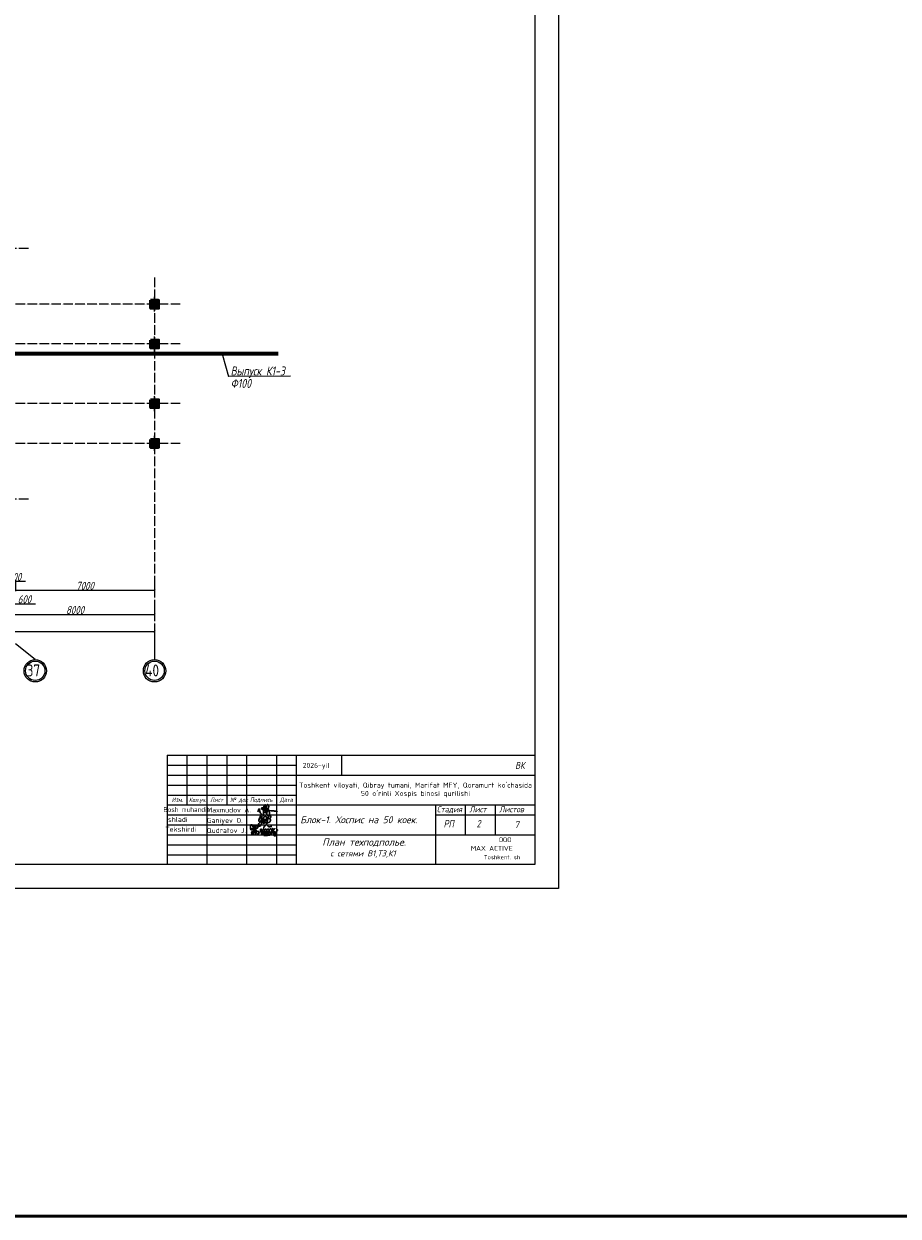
# Model space of a CAD drawing. Extents: x -4445 to 1909585, y 1860 to 289234.
# Tile 21 of 110: x 270265 to 314251, y 169339 to 229286. Entities that reach past the tile are written whole.
import ezdxf
from ezdxf.enums import TextEntityAlignment as Align

# ---------------------------------------------------------------- set-up
doc = ezdxf.new("R2010")
doc.units = 0
doc.header["$LTSCALE"] = 0.5
doc.header["$MEASUREMENT"] = 0
doc.header["$PDMODE"] = 34
doc.header["$PDSIZE"] = 3
doc.linetypes.add('ACAD_ISO04W100', pattern=[30, 24, -3, 0, -3])
doc.layers.get('0').update_dxf_attribs({"linetype": 'CONTINUOUS', "lineweight": 18})
doc.layers.get('DEFPOINTS').update_dxf_attribs({"color": 2, "linetype": 'CONTINUOUS', "lineweight": 13})
doc.layers.add('kolonn', color=7, linetype='CONTINUOUS')
doc.layers.add('os', color=3, linetype='CONTINUOUS')
doc.layers.add('ВК', color=7, linetype='CONTINUOUS', lineweight=25)
doc.layers.add('К1', color=24, linetype='бытовая канализация', lineweight=70)
doc.styles.add('COMPLEX', font='isocpeur.ttf')
doc.styles.add('GOST', font='isocpeur.ttf')
doc.styles.add('Isocpeur', font='isocpeui.ttf', dxfattribs={"height": 250})
doc.styles.get("Standard").update_dxf_attribs({"font": 'spds.shx', "oblique": 15})
doc.styles.add('style1', font='isocpeui.ttf', dxfattribs={"height": 80})
doc.styles.add('ГОСТ', font='isocpeur.ttf', dxfattribs={"oblique": 15})
doc.styles.add('Констр', font='isocpeui.ttf')
doc.linetypes.add('бытовая канализация', pattern='A,5,-0.5,["К1",Standard,S=0.7,R=0,X=0,Y=-0.35],-2', length=7.5)
doc.dimstyles.new('ISO-25', dxfattribs={"dimtxt": 400, "dimasz": 100, "dimexe": 50, "dimexo": 50, "dimgap": 20, "dimtad": 1, "dimdec": 0, "dimtxsty": 'Standard', "dimblk": 'ARCHTICK', "dimcen": 20, "dimclrd": 1, "dimclre": 1, "dimadec": 0, "dimazin": 0, "dimtfac": 1, "dimtdec": 0, "dimtmove": 0, "dimatfit": 3, "dimldrblk": 'ARCHTICK', "dimfxl": 1, "dimarcsym": 0})

# ---------------------------------------------------------------- blocks, each defined once
blk = doc.blocks.new('ghsdd')
at = {"ltscale": 50}
h = blk.add_hatch(color=256, dxfattribs=at)
h.paths.add_polyline_path([(0, 200), (-200, 200), (-200, 0), (0, 0)])
h.paths.add_polyline_path([(200, 0), (200, 200), (0, 200), (0, 0)])
h.paths.add_polyline_path([(0, 0), (-200, 0), (-200, -200), (0, -200)])
h.paths.add_polyline_path([(0, 0), (0, -200), (200, -200), (200, 0)])
at = {"lineweight": 0}
for p, q in [((0, -374), (0, 374)), ((-374, 0), (374, 0))]:
    blk.add_line(p, q, dxfattribs=at)
at = {"lineweight": 50, "ltscale": 50}
blk.add_lwpolyline([(200, 200), (200, -200), (-200, -200), (-200, 200), (200, 200)], dxfattribs=at)
blk = doc.blocks.new('_ArchTick')
at = {"color": 0, "linetype": 'ByBlock', "const_width": 0.15}
blk.add_lwpolyline([(-0.5, -0.5), (0.5, 0.5)], dxfattribs=at)
blk = doc.blocks.new('*D2923')
at = {"color": 1, "lineweight": -2, "transparency": 16777216}
for p, q in [((268840, 201264), (268840, 200763)), ((269040, 200813), (269244, 201262)), ((269240, 201307), (269240, 200763)), ((269244, 201262), (270344, 201262)), ((268840, 200813), (269240, 200813))]:
    blk.add_line(p, q, dxfattribs=at)
at = {"layer": 'DEFPOINTS', "color": 0, "transparency": 16777216}
for p in [(268840, 201314), (269240, 201357), (269240, 200813)]:
    blk.add_point(p, dxfattribs=at)
at = {"color": 1, "lineweight": -2, "transparency": 16777216, "xscale": 100, "yscale": 100, "zscale": 100, "rotation": 180}
blk.add_blockref('_ArchTick', (268840, 200813), dxfattribs=at)
at = {"color": 1, "lineweight": -2, "transparency": 16777216, "xscale": 100, "yscale": 100, "zscale": 100}
blk.add_blockref('_ArchTick', (269240, 200813), dxfattribs=at)
at = {"color": 0, "transparency": 16777216, "insert": (269794, 201482), "char_height": 400, "attachment_point": 5}
blk.add_mtext('400', dxfattribs=at)
blk = doc.blocks.new('*D2924')
at = {"color": 1, "lineweight": -2, "transparency": 16777216}
for p, q in [((269240, 201307), (269240, 200763)), ((269840, 201336), (269840, 200763)), ((269240, 200813), (269840, 200813)), ((269540, 200813), (269744, 200133)), ((269744, 200133), (270846, 200133))]:
    blk.add_line(p, q, dxfattribs=at)
at = {"layer": 'DEFPOINTS', "color": 0, "transparency": 16777216}
for p in [(269240, 201357), (269840, 201386), (269840, 200813)]:
    blk.add_point(p, dxfattribs=at)
at = {"color": 1, "lineweight": -2, "transparency": 16777216, "xscale": 100, "yscale": 100, "zscale": 100, "rotation": 180}
blk.add_blockref('_ArchTick', (269240, 200813), dxfattribs=at)
at = {"color": 1, "lineweight": -2, "transparency": 16777216, "xscale": 100, "yscale": 100, "zscale": 100}
blk.add_blockref('_ArchTick', (269840, 200813), dxfattribs=at)
at = {"color": 0, "transparency": 16777216, "insert": (270295, 200353), "char_height": 400, "attachment_point": 5}
blk.add_mtext('600', dxfattribs=at)
blk = doc.blocks.new('*D2925')
at = {"color": 1, "lineweight": -2, "transparency": 16777216}
for p, q in [((269840, 201336), (269840, 200763)), ((276840, 201360), (276840, 200763)), ((269840, 200813), (276840, 200813))]:
    blk.add_line(p, q, dxfattribs=at)
at = {"layer": 'DEFPOINTS', "color": 0, "transparency": 16777216}
for p in [(269840, 201386), (276840, 201410), (276840, 200813)]:
    blk.add_point(p, dxfattribs=at)
at = {"color": 1, "lineweight": -2, "transparency": 16777216, "xscale": 100, "yscale": 100, "zscale": 100, "rotation": 180}
blk.add_blockref('_ArchTick', (269840, 200813), dxfattribs=at)
at = {"color": 1, "lineweight": -2, "transparency": 16777216, "xscale": 100, "yscale": 100, "zscale": 100}
blk.add_blockref('_ArchTick', (276840, 200813), dxfattribs=at)
at = {"color": 0, "transparency": 16777216, "insert": (273340, 201033), "char_height": 400, "attachment_point": 5}
blk.add_mtext('7000', dxfattribs=at)
blk = doc.blocks.new('*D3001')
at = {"color": 1, "lineweight": -2, "transparency": 16777216}
for p, q in [((268840, 199906), (268840, 199545)), ((276840, 200064), (276840, 199545)), ((268840, 199595), (276840, 199595))]:
    blk.add_line(p, q, dxfattribs=at)
at = {"layer": 'DEFPOINTS', "color": 0, "transparency": 16777216}
for p in [(268840, 199956), (276840, 200114), (276840, 199595)]:
    blk.add_point(p, dxfattribs=at)
at = {"color": 1, "lineweight": -2, "transparency": 16777216, "xscale": 100, "yscale": 100, "zscale": 100, "rotation": 180}
blk.add_blockref('_ArchTick', (268840, 199595), dxfattribs=at)
at = {"color": 1, "lineweight": -2, "transparency": 16777216, "xscale": 100, "yscale": 100, "zscale": 100}
blk.add_blockref('_ArchTick', (276840, 199595), dxfattribs=at)
at = {"color": 0, "transparency": 16777216, "insert": (272840, 199815), "char_height": 400, "attachment_point": 5}
blk.add_mtext('8000', dxfattribs=at)
blk = doc.blocks.new('*D3002')
at = {"color": 1, "lineweight": -2, "transparency": 16777216}
for p, q in [((201240, 198773), (201240, 198670)), ((276840, 198720), (201240, 198720)), ((276840, 198773), (276840, 198670))]:
    blk.add_line(p, q, dxfattribs=at)
at = {"layer": 'DEFPOINTS', "color": 0, "transparency": 16777216}
for p in [(201240, 198823), (201240, 198720), (276840, 198823)]:
    blk.add_point(p, dxfattribs=at)
at = {"color": 1, "lineweight": -2, "transparency": 16777216, "xscale": 100, "yscale": 100, "zscale": 100, "rotation": 180}
blk.add_blockref('_ArchTick', (201240, 198720), dxfattribs=at)
at = {"color": 1, "lineweight": -2, "transparency": 16777216, "xscale": 100, "yscale": 100, "zscale": 100}
blk.add_blockref('_ArchTick', (276840, 198720), dxfattribs=at)
at = {"color": 0, "transparency": 16777216, "insert": (239040, 198960), "char_height": 400, "attachment_point": 5}
blk.add_mtext('75600', dxfattribs=at)
blk = doc.blocks.new('A$C4c4061ee')
at = {"color": 184, "lineweight": 30}
blk.add_spline([(-39.7, -7.1), (-36.8, 4), (-34, 7.9), (-31.2, -0.1), (-24.1, -16.2), (-16.7, -23.5), (-13.9, -23.5), (-12.5, -17.9), (-12.5, 12.7), (-8.3, 24.8), (-4.4, 27), (-3.4, 21.4), (-5.7, 12.9), (-4.4, 8), (-4.4, -10), (-2, -12.6), (3.3, -10), (9.6, 6.1), (12.6, 19.5), (7.6, 28.9), (4.7, 26.6), (2.4, 16.6), (1.1, -1.2), (2.9, -14.2), (6.8, -24.8), (10.9, -24.8), (15, -21.3), (16.5, -17.2), (16.5, -9.9), (12, 2), (5.9, 7.4), (-2.7, 10.3), (-10, 12.1), (-17, 12.1), (-21.5, 11.2), (-22.5, 7.7), (-20, 5.4), (-14, 3.7), (-0.7, 1.8), (11, 0.5), (22.2, -1.2), (37.6, -2.6), (43.5, -3.6), (49.3, -4.5), (54.9, -6.4)], degree=3, dxfattribs=at)
blk = doc.blocks.new('Odil Ganiyev')
at = {"color": 184, "lineweight": 30}
for points in [[(278009, -189095), (278081, -189029), (278139, -189055), (278204, -188993)], [(278218, -189288), (278220, -189298), (278251, -189229), (278258, -189294), (278315, -189206), (278295, -189231), (278320, -189288), (278380, -189198), (278355, -189239), (278384, -189286), (278449, -189192), (278428, -189223), (278438, -189281), (278515, -189197), (278494, -189208), (278505, -189282), (278604, -188932), (278563, -189514)], [(278174, -189155), (278173, -189633), (278135, -189699), (278036, -189702), (278008, -189605), (278074, -189469), (278128, -189405), (278218, -189288)], [(278213, -189509), (278316, -189388), (278340, -189483), (278421, -189425), (278521, -189382)]]:
    blk.add_spline(points, degree=3, dxfattribs=at)
for points, knots in [([(278396, -189316), (278466, -189243), (278495, -189145), (278487, -189009), (278378, -188944), (278332, -188998), (278319, -189020), (278305, -189050), (278280, -189134), (278300, -189288), (278388, -189386)], [0, 0, 0, 0, 210.331661, 341.544209, 437.993539, 521.209993, 521.209993, 521.209993, 602.643394, 823.015149, 823.015149, 823.015149, 823.015149]), ([(278604, -188939), (278630, -188908), (278658, -188890), (278746, -188897), (278776, -188980), (278743, -189054), (278691, -189101), (278617, -189118)], [0, 0, 0, 0, 59.301687, 137.83445, 232.671471, 306.955654, 371.443461, 371.443461, 371.443461, 371.443461]), ([(278093, -189111), (278063, -189124), (277979, -189180), (277976, -189469), (278121, -189357), (278159, -189260), (278167, -189222)], [0, 0, 0, 0, 84.01965, 319.3343, 434.006974, 519.963926, 519.963926, 519.963926, 519.963926]), ([(278167, -189222), (278181, -189151), (278171, -189084), (278111, -189103), (278093, -189111)], [526.826092, 526.826092, 526.826092, 526.826092, 665.559085, 706.396126, 706.396126, 706.396126, 706.396126]), ([(278617, -189118), (278680, -189058), (278780, -189127), (278817, -189262), (278675, -189400), (278595, -189412), (278531, -189410)], [498.211239, 498.211239, 498.211239, 498.211239, 560.962433, 628.560844, 789.184895, 992.203079, 992.203079, 992.203079, 992.203079])]:
    blk.add_open_spline(points, degree=3, knots=knots, dxfattribs=at)
blk = doc.blocks.new('A$C77aec0c1')
at = {"color": 184, "lineweight": 30}
for points in [[(-78.4, 25.2), (-78.4, 19.8), (-80.1, 15.4), (-82.7, 15.2), (-85.9, 18.3), (-87.6, 24.6), (-87.6, 33.5), (-85.8, 41.5), (-83.2, 44.9), (-79.5, 45.3), (-74.8, 37.3), (-71.4, 24), (-70.3, 12.8), (-70.6, 1.9), (-72.5, -8.2), (-74.5, -11.9), (-76.7, -12.4), (-79.3, -9.8), (-81.1, -2.5), (-80.5, 2.8), (-78.6, 6.3), (-76.3, 8.1), (-74.2, 8.6)], [(-70.3, 8.8), (-64.2, 15.4), (-63.4, 26), (-64.7, 36.5), (-65.8, 41.1), (-66, 40.4), (-65.4, 38.6), (-63.9, 30.6), (-63.4, 26), (-62.4, 17.4), (-61.3, 7.7), (-60.5, -1.3), (-59.7, -9.1), (-59.2, -11.6), (-59.5, -10.3), (-59.8, -8.8), (-61, 4.4), (-61.6, 9.7), (-62.2, 15.2), (-62.4, 16.8), (-60.5, 15), (-58.2, 15.7), (-56.6, 21.2), (-56.7, 31.2), (-55.8, 37.1), (-53.2, 40), (-50, 39.7), (-45.9, 34.7), (-45.4, 29.7), (-46.3, 25.7), (-48.8, 25), (-50.3, 25.3)], [(-56.6, 20.3), (-55.7, 12.4), (-53.4, 2), (-50.9, -4.5), (-47.7, -7.4), (-43.4, -8.2), (-40.2, -6.5), (-38.7, -1.4), (-39.6, 2.9), (-41.5, 6), (-44.2, 7.7), (-47, 7.2), (-47.6, 5.7)], [(-30.4, 1), (-29.8, 17.4), (-28.4, 20.1), (-25.6, 19.9), (-20.5, 13.6), (-18.9, 4.6), (-17.5, -7.1), (-18.5, -11.1), (-21.9, -11.5), (-24, -7.9), (-23.3, -0.6), (-20.4, 7.3), (-17, 14), (-13.9, 18.7), (-9.6, 18.3), (-6.3, 10.9), (-5, -2.4), (-5, -8.8), (-9, -10.1), (-12.3, -6.5), (-11.2, 0.2), (-8.3, 6.3), (-6.9, 12.8), (-4.7, 17.9), (-0.2, 20.5), (4.2, 17.9), (6, 9.7), (7.1, 1), (7.6, -6.8), (4.7, -8.8), (0.1, -8.1), (-0.1, -1.4), (3.2, 6.9), (7.8, 15.8), (10.6, 19.9), (16, 19.6), (19.3, 13.2), (20.4, 0.9), (19.5, -6.1), (16.8, -9.2), (13.6, -8.5), (11.7, -1), (15.1, 6.9), (19.9, 14.2), (24.4, 19.9), (31, 21.1), (35, 14.6), (36.2, 0.9), (34.1, -5.6), (29.3, -6.4), (26.9, -3.5), (30.5, 6.3), (35.4, 12.4), (39.7, 19.3), (40.4, 25.2), (40.7, 24.3), (43.9, -4.9), (43.8, -3.9), (42.9, 9.7), (43.1, 12.5), (45.5, 16.5), (50.4, 21.1), (52.2, 22.2), (51.2, 21.8)], [(-10.4, 26.1), (-11.3, 30.7), (-5.9, 37.4), (1.2, 43.5), (6.2, 44.3), (10.3, 42.2), (12.4, 38), (15, 34.5), (18.4, 33), (24.9, 33.5), (29.4, 34.6), (33.6, 34.4), (35.1, 34)], [(42.9, 10.8), (45.1, 7.7), (48.3, 5.7), (51.7, 3.7), (54.9, -0.4), (57.8, -5.8), (58.9, -10.7), (58.5, -15.5), (56.8, -17.9), (52, -18.5), (48.4, -18.1), (46.1, -15.6), (45.8, -12.6), (48.1, -9.4), (51.1, -6.3), (54.5, -2.6), (57.9, 1), (62.2, 6.3), (66.5, 12.8), (69.8, 17.8)], [(-11.8, -17.3), (-2.7, -17.5), (7.9, -15.9), (17.6, -14.8), (25.1, -13.1), (30.9, -13.1)]]:
    blk.add_spline(points, degree=3, dxfattribs=at)

msp = doc.modelspace()

# ---------------------------------------------------------------- linework, layer by layer
for p, q in [((277471.45, 192513.726), (295969.6, 192513.726)), ((277471.45, 192513.726), (277471.45, 187014.276)), ((278471.35, 192513.726), (278471.35, 190013.976)), ((279471.25, 192513.726), (279471.25, 187014.276)), ((280471.15, 192513.726), (280471.15, 190013.976)), ((281471.05, 192513.726), (281471.05, 187014.276)), ((282970.9, 192513.726), (282970.9, 187014.276)), ((283970.8, 192513.726), (283970.8, 187014.276)), ((277471.45, 192013.776), (283970.8, 192013.776)), ((277471.45, 191513.826), (295969.6, 191513.826)), ((277471.45, 191013.876), (283970.8, 191013.876)), ((277471.45, 190513.926), (283970.8, 190513.926)), ((277471.45, 190013.976), (295969.6, 190013.976)), ((277471.45, 189514.026), (283970.8, 189514.026)), ((290970.1, 190013.976), (290970.1, 187014.276)), ((290970.1, 189514.026), (295969.6, 189514.026)), ((292469.95, 190013.976), (292469.95, 188514.126)), ((293969.8, 190013.976), (293969.8, 188514.126)), ((277471.45, 189014.076), (283970.8, 189014.076)), ((277471.45, 188514.126), (295969.6, 188514.126)), ((277471.45, 188014.176), (283970.8, 188014.176)), ((277471.45, 187514.226), (283970.8, 187514.226))]:
    msp.add_line(p, q)
for points in [[(178369.6, 185814.276), (178369.6, 269814.276), (297169.6, 269814.276), (297169.6, 185814.276)], [(182369.6, 187014.276), (182369.6, 268614.276), (295969.6, 268614.276), (295969.6, 187014.276)]]:
    msp.add_lwpolyline(points, close=True)
msp.add_lwpolyline([(286238.99, 192514.276), (286238.99, 191514.276)])
at = {"layer": 'os', "color": 3, "linetype": 'ACAD_ISO04W100', "ltscale": 40}
for p, q in [((270492.658, 217990.297), (193189.683, 217990.297)), ((276839.606, 216533.339), (276839.606, 198822.831)), ((278132.848, 215190.297), (193189.683, 215190.297)), ((278132.848, 213190.297), (193189.683, 213190.297)), ((278132.848, 210190.297), (193189.683, 210190.297)), ((278132.848, 208190.297), (193189.683, 208190.297)), ((270492.658, 205390.297), (193189.683, 205390.297))]:
    msp.add_line(p, q, dxfattribs=at)
at = {"layer": 'os', "color": 0}
msp.add_line((276839.606, 198822.831), (276839.606, 197322.831), dxfattribs=at)
msp.add_lwpolyline([(270839.606, 197322.831), (269839.606, 198120.353)], dxfattribs=at)
at = {"layer": 'os', "color": 0, "lineweight": 0}
for centre, radius in [((270839.606, 196760.331), 562.5), ((270839.606, 196760.331), 487.5), ((276839.606, 196760.331), 562.5), ((276839.606, 196760.331), 487.5)]:
    msp.add_circle(centre, radius, dxfattribs=at)
at = {"layer": 'ВК', "color": 3, "lineweight": 53, "ltscale": 200}
msp.add_lwpolyline([(118941.7, 169339.3), (1002524.1, 169339.3), (1002524.1, 289233.7), (118941.7, 289233.7)], close=True, dxfattribs=at)
at = {"layer": 'К1', "ltscale": 500}
msp.add_line((249784.907, 212706.335), (283062.97, 212706.335), dxfattribs=at)
at = {"layer": 'К1', "color": 18, "lineweight": 25, "true_color": 0x000000}
for p in [(280262.534, 212623.761), (283676.272, 211566.79)]:
    msp.add_line(p, (280568.422, 211562.499), dxfattribs=at)

# ---------------------------------------------------------------- block references
for name, p, xscale, yscale, zscale in [('A$C4c4061ee', (282452.477, 189738.115), 10.45975922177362, 10.45975922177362, 10.45975922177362), ('A$C77aec0c1', (282434.726, 188624.739), 8.776011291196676, 8.776011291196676, 8.776011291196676)]:
    msp.add_blockref(name, p, dxfattribs=dict(xscale=xscale, yscale=yscale, zscale=zscale))
at = {"xscale": 0.7326778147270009, "yscale": 0.7326778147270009, "zscale": 0.7326778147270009, "rotation": 351.5695638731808}
msp.add_blockref('Odil Ganiyev', (100945.164, 356314.443), dxfattribs=at)
at = {"layer": 'kolonn', "xscale": -1}
for p in [(276839.606, 215190.297), (276839.606, 213190.297), (276839.606, 210190.297), (276839.606, 208190.297)]:
    msp.add_blockref('ghsdd', p, dxfattribs=at)

# ---------------------------------------------------------------- texts
at = {"style": 'style1', "width": 0.8}
for s, height, p in [('Выпуск К1-3', 449.2125, (280668.012, 211609.037)), ('Ф100', 449.2125, (280671.853, 210982.434)), ('ВК', 350, (294984.095, 191825.36)), ('Изм.', 224.9775, (277708.568, 190163.527)), ('Кол.уч.', 224.9775, (278573.087, 190163.527)), ('Лист', 224.9775, (279642.915, 190163.527)), ('№ док', 224.9775, (280646.374, 190163.527)), ('Подпись', 224.9775, (281646.274, 190163.527)), ('Дата', 224.9775, (283146.124, 190163.527)), ('Стадия', 296.9703, (291048.114, 189645.867)), ('Лист', 296.9703, (292684.564, 189645.867)), ('Листов', 296.9703, (294184.414, 189645.867)), ('РП', 371.2129, (291384.724, 188886.715)), ('2', 371.213, (293042.498, 188886.603))]:
    msp.add_text(s, height=height, dxfattribs=at).set_placement(p)
at = {"ltscale": 50}
for s, p in [('37', (270406.104, 196476.673)), ('40', (276372.526, 196476.673))]:
    msp.add_text(s, height=600, dxfattribs=at).set_placement(p)
at = {"color": 0, "linetype": 'Continuous', "lineweight": -2, "style": 'COMPLEX'}
for s, p in [('2026-yil', (284969.128, 192002.756)), ('Tekshirdi', (278162.96, 188791.506)), ('Ishladi', (277964.683, 189284.438))]:
    msp.add_text(s, height=250, dxfattribs=at).set_placement(p, align=Align.MIDDLE_CENTER)
at = {"color": 0, "linetype": 'Continuous', "lineweight": -2, "style": 'COMPLEX', "width": 0.85}
msp.add_text('Bosh muhandis', height=250, dxfattribs=at).set_placement((278460.947, 189783.369), align=Align.MIDDLE_CENTER)
at = {"color": 0, "linetype": 'Continuous', "lineweight": -2, "style": 'COMPLEX'}
for s, p in [('Maxmudov A.', (279470.224, 189637.841)), ('Qudratov J.', (279470.224, 188604.795)), ('Ganiyev O.', (279478.978, 189112.13))]:
    msp.add_text(s, height=250, dxfattribs=at).set_placement(p)
at = {"color": 7, "lineweight": 50, "style": 'ГОСТ', "oblique": 15}
msp.add_text('Блок-1. Хоспис на 50 коек.', height=350, dxfattribs=at).set_placement((284169.885, 189095.931))
for s, height, style, p in [('7', 342, 'Констр', (294934.612, 188852.442)), ('ООО', 243.5316, 'COMPLEX', (294161.468, 188143.214)), ('MAX ACTIVE', 243.5316, 'COMPLEX', (292753.679, 187711.963))]:
    msp.add_text(s, height=height, dxfattribs=dict(style=style)).set_placement(p)
at = {"ltscale": 100, "style": 'COMPLEX'}
msp.add_text('Toshkent. sh', height=206.66704, dxfattribs=at).set_placement((295239.679, 187283.765), align=Align.RIGHT)
at = {"color": 7, "lineweight": 50, "char_height": 250, "attachment_point": 4, "style": 'Isocpeur'}
for s, insert, width in [('\\pi697.72727;{\\C0;Ведомость рабочих чертежей основного \\P\\pi3150.85227;комплекта}', (137865.356, 214414.276), 8000), ('\\pi704.64015;{\\C0;1}', (133558.647, 211914.276), 1500), ('\\pi661.26894;{\\C0;2}', (133558.647, 211114.276), 1500), ('\\pi661.36364;{\\C0;3}', (133558.647, 210314.276), 1500), ('\\pi672.82197;{\\C0;4}', (133558.647, 209514.276), 1500), ('\\pi662.12121;{\\C0;5}', (133558.647, 208714.276), 1500), ('\\pi674.43182;{\\C0;6}', (133558.647, 207914.276), 1500), ('\\pi681.06061;{\\C0;7}', (133558.647, 207114.276), 1500), ('\\pi1404.07197;{\\C0;Ведомость ссылочных чертежей }', (138386.954, 206108.948), 8000), ('\\pi566.95076;{\\C0;Примечание}', (149058.647, 204764.276), 3000), ('\\pi2991.4444;{\\C0;Ссылочные документы}', (139553.599, 203614.276), 9505.04788), ('\\pi1614.42682;{\\C0;ШНК 2.04.01-2022}', (133558.647, 202789.276), 5994.95212), ('\\pi2752.61864;{\\C0;Прилагаемые документы}', (139553.599, 201264.584), 9505.04788), ('\\pi163.06818;{\\C0;Основные показатели систем водоснабжения и \\P\\pi2964.29924;канализации}', (139390.71, 198649.49), 8000), ('\\pi1511.83712;{\\C0;Расчетный расход}', (140598.134, 196925.739), 6000), ('\\pi700.56818;{\\C0;Требуемое \\P\\pi779.82955;давление \\P\\pi343.93939;на вводе, МПа}', (137598.134, 196325.739), 3000), ('\\pi281.74242;{\\W0.8;\\C0;Установленная \\P\\pi634.69697;мощность \\P\\pi290.98485;электродвига-\\P\\pi871.74242;телей}', (146598.134, 196325.739), 2500), ('\\pi13.86364;{\\W0.8;\\C0;при пожаре\\P\\pi525.90909;л/с}', (145098.134, 195925.739), 1500), ('\\pi525.90909;{\\W0.8;\\C0;л/с}', (143598.134, 195925.739), 1500)]:
    msp.add_mtext(s, dxfattribs=dict(at, insert=insert, width=width))
at = {"ltscale": 100, "insert": (152636, 214359.8), "char_height": 250, "width": 19702, "attachment_point": 1, "line_spacing_factor": 0.85, "style": 'GOST'}
msp.add_mtext('\\pi1800;Проект разработан на основании чертежей АС и расстановки технологического оборудования, с учетом требований соответствующих нормативных документов, задания на проектирования и технических условий №270/4-1729  от 16.06.2023 года, выданных АО "Тошкент шахар сув таъминоты"\\PИсходные данные:\\P\\pi0;^I^I^IТехническо-экономические показатели:\\P1.^I Площадь застройки -{\\fISOCPEUR|b0|i1|c204|p34;2852,84}  м2\\P2.^IСтроительный объём  -20360.80 м3\\P3.^IПросадочность - I типа\\P4.^IСейсмичность - 8 баллов\\P^I^I^IПожарная безопасность:\\P1.^IКласс ответственности здания......................................................II\\P2.^IСтепень огнестойкости здания......................................................II\\P3.^IКласс по функциональной пожарной опасности.....................Ф1.1\\P\\pi1800;Проектом предусмотрено строительство системы водоснабжения и водоотведения.{\\C1;\\P}^I^I{\\LХолодное водоснабжение.}\\P\\pi0;^IХолодное водоснабжение принято хозяйственно-питьевое Источником хозяйственно бытового водопровода служит  наружная сеть водопровода. \\P^IГарантированный напор - 1,0 атм.\\P^IХолодное водоснабжение принято хозяйственно-питьевое с отдельной противопожарной линией. Количество вводов - один. Хозяйственно-бытовая сеть водоснабжения - тупиковая. Ввод выполняется из оцинкованных стальных обыкновенных водогазопроводных труб ∅50 мм по ГОСТ 3262-75. \\P^IМагистральный трубопровод (лежак),  стояки и подводки воды к санитарно-техническим приборам выполняются из полипропиленовых труб PP-R PN10. Магистральный трубопровод прокладываются под потолком техподполья. Стояки прокладываются скрыто в шахтах совместно со стояками канализации. Подводка труб к сан-тех приборам выполняется скрыто в штробах. Каждый стояк и поэтажное ответвление имеет свою запорную арматуру. Перед заделкой штроб необходимо провести гидравлическое испытание трубопроводов.\\P^IДля учета водопотребления установлен ультразвуковой счетчик воды с модулем передачи данных.\\P^I^I{\\LПротивопожарный водопровод. \\P}^IПротивопожарная сеть - принята тупиковой. Противопожарный водопровод выполняется из стальных электросварных труб ∅57мм мм.  Внутреннее пожаротушение осуществляется пожарными кранами ∅50 мм, диаметр спрыска наконечника пожарного ствола - 16 мм, длина рукавов - 20 м. Пожарные краны размещаются в специальных шкафах навесного ШПК-320Н и встраиваемого типа ШПК-320В размерами 1300х540х300 (ВхШхГ). Каждый пожарный шкаф оснащается двумя порошковыми огнетушителями ОП-5.\\P^IРасход воды на внутреннее пожаротушение составляет в одну струю по 2,6 л/сек. \\P^IСтальные трубопроводы окрашиваются масляной краской за 2 раза. \\P^IРасход воды на наружнее пожаротушение составляет 20 л/сек и осуществляется от пожарных гидрантов существующей городской сети водопровода.\\P^I^I{\\LГорячее водоснабжение. }\\P^IГорячее водоснабжение принято циркуляционным - от вертикальных накопительных бойлеров косвенного нагрева с контуром подключения солнечных коллекторов. Основным источником тепла для бойлеров ГВС служит тепловая сеть. Трубопроводы горячего водоснабжения выполняются из и PP-RCT труб  PN20. Магистральные циркуляционные трубопроводы прокладываются открыто под потолком цокольного этажа. Подводки к сан-тех приборам прокладываются аналогично подводящим трубопроводам холодного водоснабжения. Альтернативным источником тепла для бойлеров в теплое время года и в ясную погоду служат солнечные коллекторы, устанавливаемые на кровле здания. Монтаж и точный угол наклона коллекторов выполнить по требованиям изготовителя водонагревателей. Допускается установка коллекторов отличной от проекта в соответствии с требованиями завода- изготовителя. Трубопроводы теплоснабжения выполняются из медных труб. \\P^IТеплоносителем для солнечных коллекторов служит водный раствор гликоля (антифриз). нормальной работы контура теплоснабжения и горячего водоснабжения устанавливаются циркуляционные насосы (1 раб. 1 резервный), а также контроллер управления гелиосистемой.\\P^IВсе трубопроводы, прокладываемые по чердаку, а также трубопроводны горячего водоснабжения и циркуляции (за исключение подводок к сантехприборам) покрваются теплоизоячцйионными материалами.\\P^I^I{\\LКанализация}\\P^IВ проекте принята самотёчная система хозяйственно-бытовой канализации. Внутренние сети канализации К1 выполняются из безнапорных полипропиленовых труб ∅50-110мм. Трубы канализации прокладываются под потолком цокольного этажа, а также частично открыто по стенам. \\P^IСтояки прокладываются в шахтах. Все санитарно-технические приборы оборудуются гидравлическими затворам - сифонами. \\P^IВыпуски канализации  выводятся к смотровым колодцам.\\P^IРасчетные расходы определены согласно ШНК 2.04.01-2022. "Внутренний водопровод и канализация зданий."  ', dxfattribs=at)
at = {"color": 7, "lineweight": 15, "insert": (134338.013, 191506.705), "char_height": 250, "width": 18142.31253, "attachment_point": 1, "style": 'Isocpeur'}
msp.add_mtext('\\pi7094.07293;{\\C0;УКАЗАНИЯ ПО МОНТАЖУ\\P\\pi0;1.^I Монтаж, испытание и приемку внутреннего водопровода выполнить в соответствии с КМК 3.05.01-97.\\P Напорные трубопроводы В1 после монтажа испытать гидравлическим способом и произвести промывку и дезинфекцию системы.\\PВеличина испытательного давления трубопроводов системы В1 - 0,2 MPa.\\P Самотечные трубопроводы после монтажа испытать гидростатическим способом. Величина испытательного давления трубопроводов системы К1 - 0,04 MPa. \\P2.^I При производстве работ необходимо составление актов освидетельствования скрытых работ на гидравлическое испытание, оформленным по формам, указанным в приложении к КМК3.05.01-97.\\P} 4  В местах прохода через стены трубопроводы прокладывать в гильзах.', dxfattribs=at)
at = {"insert": (289969.6, 190764.276), "char_height": 250, "width": 12000, "attachment_point": 5, "style": 'COMPLEX'}
msp.add_mtext("Toshkent viloyati, Qibray tumani, Marifat MFY, Qoramurt ko'chasida \\P50 o’rinli Xospis binosi qurilishi", dxfattribs=at)
at = {"ltscale": 200, "insert": (285236.795, 188327.674), "char_height": 359.57449, "width": 4415.86076, "attachment_point": 1, "style": 'style1'}
msp.add_mtext('\\pi42.17509;План техподполье.  \\P\\pi447.58837;{\\H0.83432x;с сетями В1,Т3,К1}', dxfattribs=at)

# ---------------------------------------------------------------- dimensions: what is measured, and where the dimension line sits
dim = msp.add_linear_dim(base=(269239.606, 200813.483), p1=(268839.606, 201314.017), p2=(269239.606, 201357.125), dimstyle='ISO-25', override={"dimtmove": 1})
dim.commit()
dim.dimension.update_dxf_attribs({"geometry": '*D2923', "text_midpoint": (269263.606, 201261.59), "dimtype": 160})
for base, p1, p2, picture, middle in [((269839.606, 200813.483), (269239.606, 201357.125), (269839.606, 201385.863), '*D2924', (269763.606, 200353.483)), ((276839.606, 200813.483), (269839.606, 201385.863), (276839.606, 201410.394), '*D2925', (273339.606, 201033.483)), ((276839.606, 199594.972), (268839.606, 199955.591), (276839.606, 200113.716), '*D3001', (272839.606, 199814.972))]:
    dim = msp.add_linear_dim(base=base, p1=p1, p2=p2, dimstyle='ISO-25', override={"dimtmove": 1})
    dim.commit()
    dim.dimension.update_dxf_attribs({"geometry": picture, "text_midpoint": middle})
dim = msp.add_linear_dim(base=(201239.606, 198720.335), p1=(276839.606, 198822.831), p2=(201239.606, 198822.831), dimstyle='ISO-25')
dim.commit()
dim.dimension.update_dxf_attribs({"geometry": '*D3002', "text_midpoint": (239039.606, 198960.194)})

doc.saveas('drawing.dxf')
